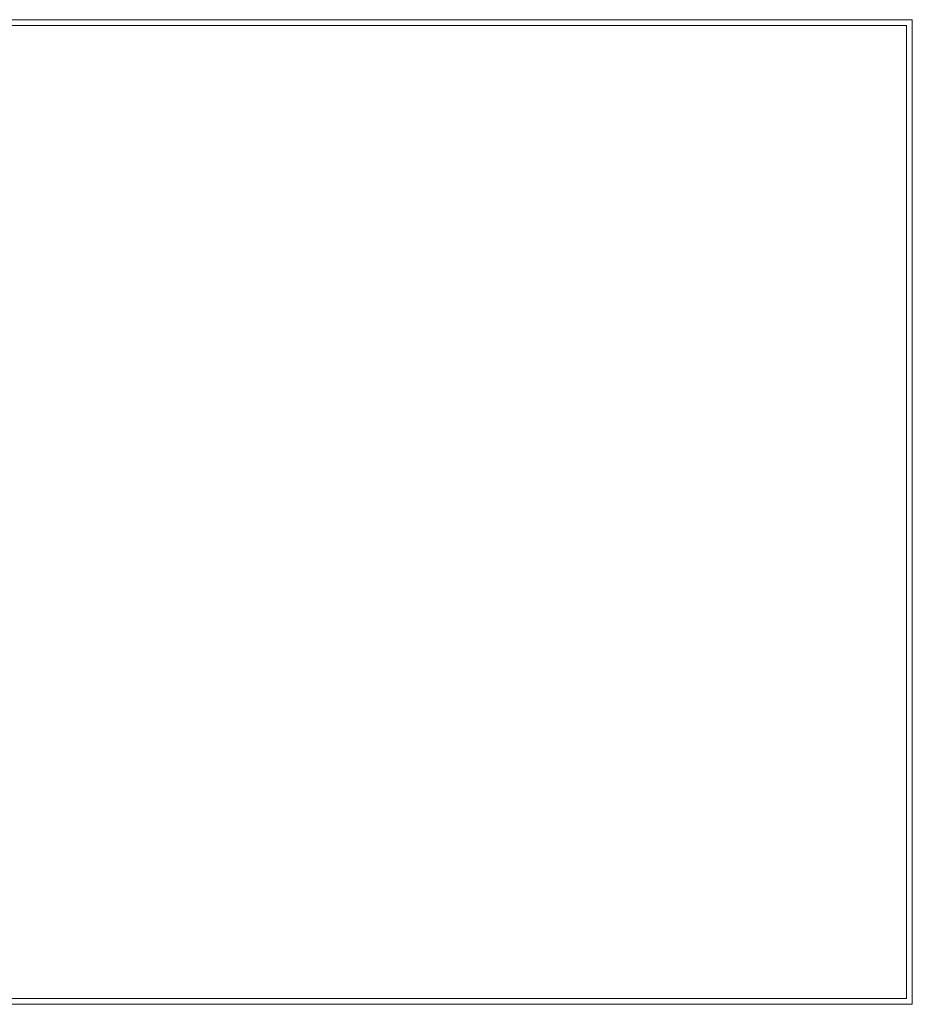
# Model space of a CAD drawing. Header units: millimetres. Extents: x 256092 to 341172, y 103077 to 145077.
# Tile 87 of 139: x 302188 to 302879, y 138139 to 138901. Entities that reach past the tile are written whole.
import ezdxf

# ---------------------------------------------------------------- set-up
doc = ezdxf.new("R2010")
doc.units = ezdxf.units.MM
doc.layers.add('I-FURN', color=62, linetype='Continuous', lineweight=9)

# ---------------------------------------------------------------- blocks, each defined once
blk = doc.blocks.new('Station_Teacher-Mien_Company-Double-Pedestal-THX - THX Double_Fixed Height_60x30-643774-3_ k sisustuse plaan')
at = {"layer": 'I-FURN'}
for p, q in [((700, 381), (-700, 381)), ((-700, 381), (-700, -381)), ((-695.44, 376.44), (-695.44, -376.44)), ((695.44, 376.44), (-695.44, 376.44)), ((-695.44, -376.44), (695.44, -376.44)), ((-700, -381), (700, -381))]:
    blk.add_line(p, q, dxfattribs=at)

msp = doc.modelspace()

# ---------------------------------------------------------------- block references
at = {"layer": 'I-FURN', "rotation": 180.0000000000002}
msp.add_blockref('Station_Teacher-Mien_Company-Double-Pedestal-THX - THX Double_Fixed Height_60x30-643774-3_ k sisustuse plaan', (302179.22, 138519.85), dxfattribs=at)

doc.saveas('drawing.dxf')
